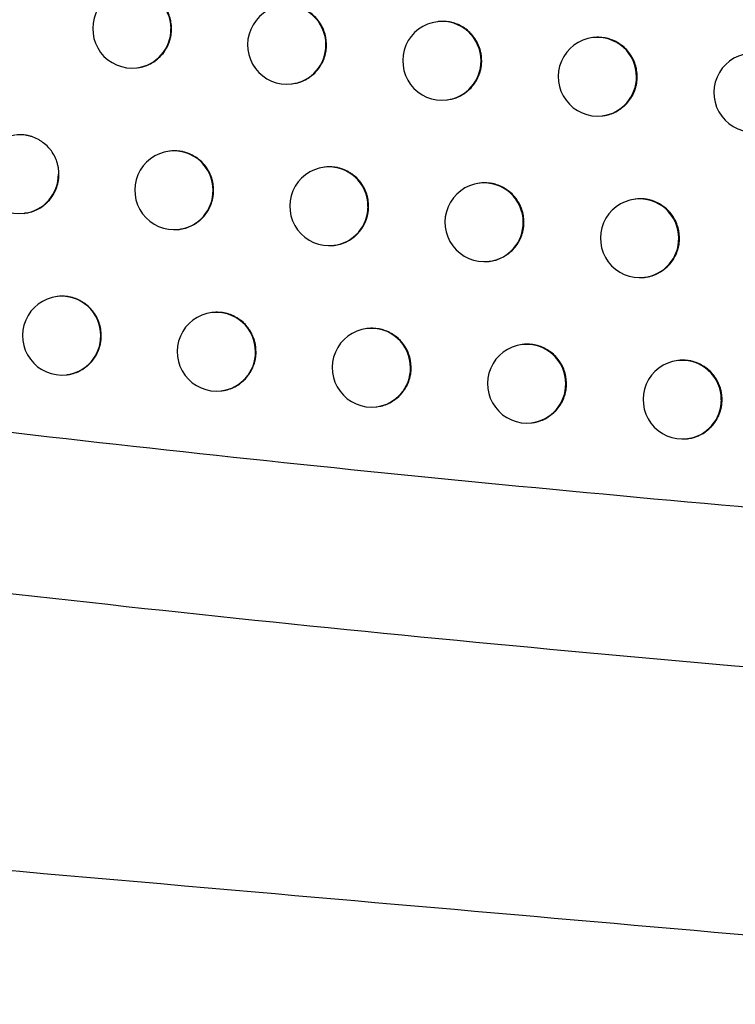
# Model space of a CAD drawing. Header units: millimetres. Extents: x -0.66 to 0.91, y -0.4 to 0.64.
# Tile 154 of 241: x 0.29459 to 0.30368, y -0.02856 to -0.01605. Entities that reach past the tile are written whole.
import ezdxf

# ---------------------------------------------------------------- set-up
doc = ezdxf.new("R2010")
doc.units = ezdxf.units.MM
doc.layers.add('FORMAT', color=7, linetype='Continuous')

msp = doc.modelspace()

# ---------------------------------------------------------------- linework, layer by layer
at = {"layer": 'FORMAT', "color": 7, "linetype": 'Continuous', "lineweight": 25}
for p, q in [((0.299902, -0.016079), (0.299895, -0.01608)), ((0.301876, -0.016282), (0.301869, -0.016283)), ((0.296075, -0.016667), (0.296082, -0.016666)), ((0.298043, -0.01687), (0.29805, -0.016869)), ((0.300014, -0.017073), (0.300021, -0.017072)), ((0.301988, -0.017276), (0.301995, -0.017275)), ((0.296498, -0.017724), (0.296491, -0.017725)), ((0.298467, -0.017927), (0.298459, -0.017928)), ((0.300438, -0.01813), (0.300431, -0.018131)), ((0.302413, -0.018333), (0.302406, -0.018333)), ((0.294645, -0.018514), (0.294652, -0.018513)), ((0.29661, -0.018718), (0.296617, -0.018717)), ((0.298578, -0.018921), (0.298585, -0.01892)), ((0.30055, -0.019124), (0.300557, -0.019123)), ((0.302525, -0.019326), (0.302532, -0.019325)), ((0.295072, -0.01957), (0.295064, -0.019571)), ((0.297037, -0.019774), (0.29703, -0.019775)), ((0.299006, -0.019977), (0.298999, -0.019978)), ((0.300979, -0.02018), (0.300971, -0.020181)), ((0.302954, -0.020382), (0.302947, -0.020383)), ((0.295183, -0.020564), (0.29519, -0.020563)), ((0.297149, -0.020767), (0.297156, -0.020767)), ((0.299118, -0.020971), (0.299125, -0.02097)), ((0.30109, -0.021173), (0.301097, -0.021173)), ((0.303066, -0.021376), (0.303073, -0.021375))]:
    msp.add_line(p, q, dxfattribs=at)
for centre, radius, start, end in [((0.296016, -0.01617), 0.0005, 96.834402, 276.834402), ((0.296013, -0.016168), 0.0004977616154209, 359.783656, 96.494217), ((0.297983, -0.016374), 0.0005, 96.834402, 276.834402), ((0.29798, -0.016372), 0.0004977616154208, 359.783656, 96.494217), ((0.299954, -0.016577), 0.0005, 96.834402, 276.834402), ((0.299951, -0.016575), 0.000497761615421, 359.783656, 96.494217), ((0.296014, -0.016174), 0.0004962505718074, 277.081511, 0.459763), ((0.297982, -0.016378), 0.0004962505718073, 277.081511, 0.459763), ((0.301929, -0.016779), 0.0005, 96.834402, 276.834402), ((0.301925, -0.016777), 0.000497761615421, 359.783656, 96.494217), ((0.303906, -0.016981), 0.0005, 96.834402, 276.834402), ((0.299952, -0.016581), 0.0004962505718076, 277.081511, 0.459763), ((0.301927, -0.016783), 0.0004962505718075, 277.081511, 0.459763), ((0.294586, -0.018017), 0.0005, 96.834402, 276.834402), ((0.29655, -0.018221), 0.0005, 96.834402, 276.834402), ((0.296547, -0.018219), 0.0004977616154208, 359.783656, 96.494217), ((0.298519, -0.018424), 0.0005, 96.834402, 276.834402), ((0.298515, -0.018423), 0.000497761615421, 359.783656, 96.494217), ((0.294584, -0.018021), 0.0004962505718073, 277.081511, 0.459763), ((0.300487, -0.018625), 0.000497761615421, 359.783656, 96.494217), ((0.296549, -0.018225), 0.0004962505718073, 277.081511, 0.459763), ((0.30049, -0.018627), 0.0005, 96.834402, 276.834402), ((0.302465, -0.01883), 0.0005, 96.834402, 276.834402), ((0.302462, -0.018828), 0.000497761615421, 359.783656, 96.494217), ((0.298517, -0.018428), 0.0004962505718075, 277.081511, 0.459763), ((0.300489, -0.018631), 0.0004962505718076, 277.081511, 0.459763), ((0.302464, -0.018834), 0.0004962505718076, 277.081511, 0.459763), ((0.295124, -0.020067), 0.0005, 96.834402, 276.834402), ((0.295121, -0.020065), 0.0004977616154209, 359.783656, 96.494217), ((0.297089, -0.020271), 0.0005, 96.834402, 276.834402), ((0.297086, -0.020269), 0.0004977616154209, 359.783656, 96.494217), ((0.299058, -0.020474), 0.0005, 96.834402, 276.834402), ((0.299055, -0.020472), 0.0004977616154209, 359.783656, 96.494217), ((0.295122, -0.020071), 0.0004962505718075, 277.081511, 0.459763), ((0.301031, -0.020677), 0.0005, 96.834402, 276.834402), ((0.301027, -0.020675), 0.0004977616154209, 359.783656, 96.494217), ((0.297088, -0.020275), 0.0004962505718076, 277.081511, 0.459763), ((0.299057, -0.020478), 0.0004962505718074, 277.081511, 0.459763), ((0.303007, -0.020879), 0.0005, 96.834402, 276.834402), ((0.303003, -0.020878), 0.0004977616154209, 359.783656, 96.494217), ((0.301029, -0.020681), 0.0004962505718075, 277.081511, 0.459763), ((0.303005, -0.020883), 0.0004962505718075, 277.081511, 0.459763)]:
    msp.add_arc(centre, radius, start, end, dxfattribs=at)
for points, knots in [([(0.2965171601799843, -0.0161693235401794), (0.2965158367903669, -0.0161416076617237), (0.2965138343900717, -0.0160996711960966), (0.2965018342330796, -0.0160446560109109), (0.2964896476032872, -0.0160040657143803), (0.2964689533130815, -0.0159518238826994), (0.2964418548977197, -0.0159023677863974), (0.2964089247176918, -0.0158569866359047), (0.2963723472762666, -0.015814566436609), (0.2963306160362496, -0.0157769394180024), (0.2962847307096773, -0.0157451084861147), (0.2962363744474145, -0.0157172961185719), (0.2961847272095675, -0.0156957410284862), (0.296131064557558, -0.0156810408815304), (0.2960900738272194, -0.0156735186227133), (0.2960488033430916, -0.0156693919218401), (0.2960069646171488, -0.0156691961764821), (0.2959785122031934, -0.0156704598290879), (0.2959642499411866, -0.0156727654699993), (0.2959639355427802, -0.0156728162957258)], [0, 0, 0, 0, 0.0984022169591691, 0.1488908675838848, 0.1997508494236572, 0.249001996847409, 0.3486384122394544, 0.3994983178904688, 0.4487501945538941, 0.5483880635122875, 0.5992486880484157, 0.6485018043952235, 0.7481421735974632, 0.7990040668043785, 0.848258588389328, 0.8978575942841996, 0.9479901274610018, 0.9988534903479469, 1, 1, 1, 1]), ([(0.2984854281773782, -0.01637264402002), (0.2984841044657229, -0.0163449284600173), (0.2984821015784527, -0.016302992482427), (0.2984700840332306, -0.0162479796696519), (0.2984578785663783, -0.0162073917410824), (0.298437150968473, -0.016155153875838), (0.2984100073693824, -0.0161057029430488), (0.2983770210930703, -0.0160603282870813), (0.2983403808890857, -0.0160179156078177), (0.2982985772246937, -0.015980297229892), (0.2982526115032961, -0.0159484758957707), (0.2982041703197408, -0.0159206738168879), (0.298152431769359, -0.0158991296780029), (0.2980986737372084, -0.0158844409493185), (0.2980576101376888, -0.0158769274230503), (0.2980162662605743, -0.0158728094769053), (0.2979743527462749, -0.0158726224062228), (0.2979458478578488, -0.0158738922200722), (0.2979315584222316, -0.0158762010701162), (0.2979312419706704, -0.0158762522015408)], [0, 0, 0, 0, 0.0984034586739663, 0.1488927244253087, 0.1997533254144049, 0.2490051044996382, 0.3486428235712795, 0.3995034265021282, 0.4487552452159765, 0.5483930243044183, 0.5992536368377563, 0.6485059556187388, 0.7481447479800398, 0.7990058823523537, 0.8482586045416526, 0.8978558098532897, 0.9479865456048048, 0.9988481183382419, 1, 1, 1, 1]), ([(0.3004572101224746, -0.0165755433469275), (0.3004558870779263, -0.0165478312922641), (0.3004538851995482, -0.0165059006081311), (0.3004418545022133, -0.0164508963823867), (0.3004296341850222, -0.0164103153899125), (0.300408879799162, -0.0163580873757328), (0.3003816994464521, -0.0163086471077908), (0.300348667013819, -0.016263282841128), (0.3003119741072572, -0.0162208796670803), (0.3002701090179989, -0.016183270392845), (0.3002240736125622, -0.0161514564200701), (0.3001755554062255, -0.0161236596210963), (0.3001237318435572, -0.016102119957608), (0.3000698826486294, -0.0160874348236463), (0.3000287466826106, -0.016079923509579), (0.2999873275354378, -0.0160758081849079), (0.2999453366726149, -0.0160756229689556), (0.2999167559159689, -0.0160768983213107), (0.2999024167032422, -0.0160792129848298), (0.299902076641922, -0.0160792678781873)], [0, 0, 0, 0, 0.0983857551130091, 0.1488659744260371, 0.199717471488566, 0.2489603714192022, 0.3485800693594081, 0.3994313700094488, 0.4486765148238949, 0.5483005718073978, 0.5991539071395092, 0.6484054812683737, 0.7480425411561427, 0.7989025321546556, 0.8481601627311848, 0.8977622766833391, 0.9478979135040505, 0.9987643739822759, 1, 1, 1, 1]), ([(0.2960823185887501, -0.0166641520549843), (0.2960920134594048, -0.0166634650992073), (0.2961157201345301, -0.0166617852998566), (0.2961525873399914, -0.0166524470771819), (0.2961925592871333, -0.0166399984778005), (0.2962438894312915, -0.016618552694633), (0.29629239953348, -0.0165907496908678), (0.2963368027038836, -0.0165570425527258), (0.2963782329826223, -0.0165196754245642), (0.2964148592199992, -0.0164771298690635), (0.2964457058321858, -0.0164304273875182), (0.2964725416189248, -0.0163812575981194), (0.2964931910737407, -0.0163288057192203), (0.2965078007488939, -0.0162708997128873), (0.2965156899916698, -0.016222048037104), (0.2965166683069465, -0.0161869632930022), (0.2965171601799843, -0.0161693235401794)], [0, 0, 0, 0, 0.0406133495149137, 0.0993110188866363, 0.1584404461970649, 0.2156966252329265, 0.3315275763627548, 0.3906542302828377, 0.4479076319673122, 0.5637329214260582, 0.6228566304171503, 0.6801084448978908, 0.7959304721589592, 0.8550524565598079, 0.9271239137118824, 0.9999999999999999, 0.9999999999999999, 0.9999999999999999, 0.9999999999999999]), ([(0.2980497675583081, -0.0168682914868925), (0.2980733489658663, -0.0168648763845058), (0.2981109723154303, -0.016859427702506), (0.2981601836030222, -0.0168432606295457), (0.2982116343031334, -0.0168220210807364), (0.2982602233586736, -0.0167941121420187), (0.2983156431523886, -0.0167521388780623), (0.2983557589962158, -0.0167128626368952), (0.2983905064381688, -0.0166690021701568), (0.2984214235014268, -0.0166222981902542), (0.2984463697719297, -0.0165717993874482), (0.2984647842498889, -0.0165187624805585), (0.2984760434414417, -0.0164742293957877), (0.2984839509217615, -0.0164253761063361), (0.2984849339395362, -0.0163902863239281), (0.2984854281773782, -0.01637264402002)], [0, 0, 0, 0, 0.0992882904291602, 0.1584111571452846, 0.2156645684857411, 0.3314897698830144, 0.390613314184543, 0.5050058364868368, 0.563698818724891, 0.6228234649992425, 0.737216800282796, 0.7959102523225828, 0.8550353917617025, 0.9271152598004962, 1, 1, 1, 1]), ([(0.3024324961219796, -0.0167780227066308), (0.3024311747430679, -0.0167503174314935), (0.3024291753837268, -0.0167083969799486), (0.3024171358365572, -0.0166534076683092), (0.3024049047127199, -0.0166128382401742), (0.3023841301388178, -0.0165606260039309), (0.3023569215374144, -0.016511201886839), (0.3023238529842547, -0.0164658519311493), (0.3022871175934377, -0.0164234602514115), (0.3022452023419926, -0.0163858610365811), (0.3021991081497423, -0.016354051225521), (0.3021505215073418, -0.0163262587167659), (0.3020986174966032, -0.0163046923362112), (0.3020446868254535, -0.0162900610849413), (0.3019896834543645, -0.0162798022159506), (0.3019338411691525, -0.0162779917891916), (0.3018911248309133, -0.0162789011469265), (0.3018768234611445, -0.0162818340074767), (0.3018764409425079, -0.0162819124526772)], [0, 0, 0, 0, 0.0983580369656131, 0.1488241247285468, 0.1996614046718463, 0.2488903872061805, 0.348481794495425, 0.3993184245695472, 0.4485545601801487, 0.5481599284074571, 0.5990031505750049, 0.6482581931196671, 0.7479017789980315, 0.7987645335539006, 0.8480380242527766, 0.9477192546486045, 0.9986016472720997, 1, 1, 1, 1]), ([(0.3000207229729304, -0.0170712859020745), (0.3000443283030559, -0.0170678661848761), (0.3000820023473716, -0.0170624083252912), (0.3001443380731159, -0.0170420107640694), (0.3001952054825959, -0.0170185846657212), (0.3002424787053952, -0.0169888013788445), (0.3002982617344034, -0.0169466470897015), (0.3003468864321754, -0.0168948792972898), (0.3003854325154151, -0.0168367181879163), (0.3004056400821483, -0.0167998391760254), (0.3004226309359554, -0.0167615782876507), (0.3004365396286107, -0.0167215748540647), (0.300447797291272, -0.0166771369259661), (0.300455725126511, -0.016628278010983), (0.3004567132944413, -0.0165931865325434), (0.3004572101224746, -0.0165755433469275)], [0, 0, 0, 0, 0.0992280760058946, 0.1583677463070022, 0.2727991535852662, 0.3315120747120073, 0.3906568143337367, 0.5634957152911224, 0.6226411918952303, 0.6799102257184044, 0.7375798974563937, 0.7958701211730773, 0.8550104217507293, 0.927102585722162, 1, 1, 1, 1]), ([(0.3019952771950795, -0.017274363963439), (0.3020050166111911, -0.0172731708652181), (0.3020286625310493, -0.0172702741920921), (0.3020657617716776, -0.0172615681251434), (0.302118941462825, -0.0172448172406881), (0.3021698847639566, -0.0172211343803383), (0.3022172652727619, -0.0171913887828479), (0.3022509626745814, -0.0171659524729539), (0.3022822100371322, -0.0171379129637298), (0.3023108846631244, -0.01710749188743), (0.3023371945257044, -0.0170743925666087), (0.3023605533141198, -0.0170392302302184), (0.3023875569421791, -0.016990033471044), (0.3024083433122, -0.0169375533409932), (0.3024230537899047, -0.0168796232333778), (0.3024310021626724, -0.0168307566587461), (0.3024319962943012, -0.0167956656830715), (0.3024324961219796, -0.0167780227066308)], [0, 0, 0, 0, 0.0408193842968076, 0.0991036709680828, 0.1582373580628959, 0.272667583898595, 0.3313801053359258, 0.3905245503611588, 0.4477933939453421, 0.5054629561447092, 0.5637532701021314, 0.6228939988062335, 0.6801444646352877, 0.7959646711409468, 0.8550868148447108, 0.9271408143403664, 1, 1, 1, 1]), ([(0.295086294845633, -0.0180166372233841), (0.2950849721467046, -0.0179889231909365), (0.2950829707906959, -0.0179469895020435), (0.295070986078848, -0.0178919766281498), (0.2950588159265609, -0.0178513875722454), (0.2950381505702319, -0.0177991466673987), (0.2950110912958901, -0.0177496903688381), (0.2949782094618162, -0.0177043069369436), (0.2949416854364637, -0.0176618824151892), (0.2949000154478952, -0.0176242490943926), (0.2948541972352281, -0.0175924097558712), (0.2948059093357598, -0.0175645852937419), (0.2947543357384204, -0.0175430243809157), (0.2947007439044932, -0.0175282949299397), (0.2946598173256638, -0.017520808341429), (0.2946185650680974, -0.0175164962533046), (0.2945769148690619, -0.0175169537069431), (0.2945481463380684, -0.0175165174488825), (0.2945341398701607, -0.0175200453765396), (0.2945338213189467, -0.0175201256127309)], [0, 0, 0, 0, 0.0983896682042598, 0.1488719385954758, 0.1997255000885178, 0.2489703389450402, 0.3485939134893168, 0.3994471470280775, 0.4486952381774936, 0.5483252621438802, 0.5991816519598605, 0.6484359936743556, 0.7480786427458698, 0.7989414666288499, 0.8482022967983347, 0.8978076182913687, 0.9479464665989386, 0.9988161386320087, 1, 1, 1, 1]), ([(0.2970518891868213, -0.0182202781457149), (0.2970505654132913, -0.0181925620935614), (0.2970485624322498, -0.0181506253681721), (0.2970365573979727, -0.0180956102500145), (0.297024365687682, -0.0180550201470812), (0.2970036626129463, -0.018002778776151), (0.2969765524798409, -0.0179533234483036), (0.2969436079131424, -0.0179079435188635), (0.2969070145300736, -0.01786552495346), (0.2968652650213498, -0.01782789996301), (0.2968193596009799, -0.0177960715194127), (0.2967709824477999, -0.0177682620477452), (0.2967193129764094, -0.0177467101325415), (0.2966656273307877, -0.0177320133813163), (0.2966246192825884, -0.0177244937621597), (0.2965833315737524, -0.0177203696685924), (0.2965414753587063, -0.0177201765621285), (0.2965130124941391, -0.0177214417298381), (0.2964987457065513, -0.0177237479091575), (0.2964984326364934, -0.0177237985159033)], [0, 0, 0, 0, 0.0984041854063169, 0.1488938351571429, 0.1997548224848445, 0.2490069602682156, 0.348645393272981, 0.3995063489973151, 0.4487587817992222, 0.5483978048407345, 0.5992590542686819, 0.6485119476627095, 0.7481518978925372, 0.7990136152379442, 0.8482670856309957, 0.8978650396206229, 0.9479965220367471, 0.9988588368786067, 1, 1, 1, 1]), ([(0.2990209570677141, -0.018423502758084), (0.2990196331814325, -0.018395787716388), (0.2990176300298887, -0.0183538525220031), (0.2990056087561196, -0.0182988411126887), (0.2989933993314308, -0.0182582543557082), (0.2989726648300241, -0.0182060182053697), (0.2989455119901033, -0.0181565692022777), (0.2989125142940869, -0.0181111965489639), (0.298875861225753, -0.018068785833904), (0.2988340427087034, -0.018031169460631), (0.2987880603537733, -0.0179993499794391), (0.298739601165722, -0.0179715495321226), (0.2986878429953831, -0.0179500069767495), (0.2986340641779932, -0.0179353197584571), (0.2985929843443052, -0.0179278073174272), (0.2985516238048, -0.017923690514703), (0.2985096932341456, -0.017923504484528), (0.2984811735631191, -0.0179247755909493), (0.2984668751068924, -0.0179270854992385), (0.2984665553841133, -0.0179271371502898)], [0, 0, 0, 0, 0.0984011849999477, 0.1488892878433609, 0.199748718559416, 0.2489993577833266, 0.3486347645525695, 0.3994941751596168, 0.4487451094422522, 0.5483810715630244, 0.5992407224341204, 0.6484928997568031, 0.7481313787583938, 0.7989923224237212, 0.8482455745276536, 0.8978433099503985, 0.9479745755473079, 0.998836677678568, 0.9999999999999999, 0.9999999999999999, 0.9999999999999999, 0.9999999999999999]), ([(0.2946516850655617, -0.0185091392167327), (0.2946753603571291, -0.0185070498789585), (0.294713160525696, -0.0185037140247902), (0.294762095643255, -0.0184870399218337), (0.2948005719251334, -0.0184712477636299), (0.2948373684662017, -0.0184520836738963), (0.2948728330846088, -0.0184296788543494), (0.2949062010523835, -0.0184043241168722), (0.2949475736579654, -0.0183669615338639), (0.2949841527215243, -0.0183244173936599), (0.2950149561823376, -0.0182777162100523), (0.2950417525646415, -0.0182285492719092), (0.2950623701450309, -0.0181761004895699), (0.2950769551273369, -0.0181181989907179), (0.2950848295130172, -0.0180693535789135), (0.2950858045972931, -0.0180342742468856), (0.295086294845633, -0.0180166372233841)], [0, 0, 0, 0, 0.0991350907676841, 0.1582799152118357, 0.2155486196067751, 0.2732179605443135, 0.3315078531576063, 0.3906478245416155, 0.4479078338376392, 0.5637467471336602, 0.6228777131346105, 0.6801295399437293, 0.7959517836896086, 0.855074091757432, 0.9271348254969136, 0.9999999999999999, 0.9999999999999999, 0.9999999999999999, 0.9999999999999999]), ([(0.300993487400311, -0.0186263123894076), (0.3009921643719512, -0.0185986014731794), (0.3009901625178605, -0.0185566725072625), (0.3009781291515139, -0.0185016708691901), (0.3009659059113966, -0.0184610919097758), (0.3009451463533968, -0.0184088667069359), (0.3009179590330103, -0.0183594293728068), (0.3008849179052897, -0.018314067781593), (0.300848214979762, -0.0182716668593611), (0.3008063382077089, -0.0182340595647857), (0.3007602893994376, -0.0182022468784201), (0.300711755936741, -0.0181744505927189), (0.3006599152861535, -0.0181529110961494), (0.3006060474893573, -0.0181382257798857), (0.3005648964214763, -0.0181307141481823), (0.3005234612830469, -0.0181265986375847), (0.3004814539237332, -0.0181264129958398), (0.3004528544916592, -0.0181276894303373), (0.3004385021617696, -0.0181300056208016), (0.300438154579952, -0.018130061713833)], [0, 0, 0, 0, 0.0983797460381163, 0.1488568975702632, 0.1997053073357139, 0.2489451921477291, 0.3485587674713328, 0.3994069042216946, 0.4486498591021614, 0.5482694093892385, 0.599120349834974, 0.6483717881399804, 0.7480084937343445, 0.7988682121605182, 0.8481277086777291, 0.8977316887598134, 0.947869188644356, 0.9987375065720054, 1, 1, 1, 1]), ([(0.2966164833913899, -0.0187128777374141), (0.2966402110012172, -0.0187107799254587), (0.2966780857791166, -0.018707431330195), (0.2967271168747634, -0.0186907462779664), (0.2967785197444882, -0.0186696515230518), (0.2968270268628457, -0.0186416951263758), (0.2968714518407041, -0.0186080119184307), (0.2969128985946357, -0.0185706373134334), (0.2969495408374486, -0.0185280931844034), (0.2969804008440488, -0.0184813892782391), (0.2970072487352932, -0.0184322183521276), (0.2970279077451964, -0.0183797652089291), (0.2970425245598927, -0.0183218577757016), (0.2970504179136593, -0.0182730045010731), (0.2970513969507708, -0.0182379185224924), (0.2970518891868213, -0.0182202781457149)], [0, 0, 0, 0, 0.0991818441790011, 0.1583172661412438, 0.215580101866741, 0.3314244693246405, 0.3905579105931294, 0.4478192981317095, 0.5636606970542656, 0.6227925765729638, 0.6800535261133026, 0.7958940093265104, 0.8550253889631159, 0.92711029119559, 1, 1, 1, 1]), ([(0.3029694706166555, -0.0188287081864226), (0.3029681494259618, -0.0188010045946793), (0.3029661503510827, -0.0187590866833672), (0.3029541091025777, -0.0187041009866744), (0.3029418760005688, -0.0186635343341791), (0.3029210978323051, -0.0186113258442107), (0.3028938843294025, -0.018561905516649), (0.3028608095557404, -0.0185165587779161), (0.3028240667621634, -0.0184741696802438), (0.3027821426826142, -0.0184365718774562), (0.3027360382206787, -0.0184047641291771), (0.3026874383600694, -0.0183769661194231), (0.3026355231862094, -0.0183554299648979), (0.3025815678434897, -0.0183407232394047), (0.3025403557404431, -0.0183332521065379), (0.3024988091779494, -0.0183289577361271), (0.3024568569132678, -0.018329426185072), (0.3024278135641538, -0.0183290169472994), (0.3024136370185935, -0.0183325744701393), (0.3024132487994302, -0.0183326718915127)], [0, 0, 0, 0, 0.0983407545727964, 0.1487979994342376, 0.1996263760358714, 0.2488466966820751, 0.3484205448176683, 0.399248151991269, 0.4484769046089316, 0.5480672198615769, 0.5989026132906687, 0.6481534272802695, 0.7477883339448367, 0.7986465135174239, 0.8479189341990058, 0.89753583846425, 0.9476862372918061, 0.9985674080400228, 1, 1, 1, 1]), ([(0.298585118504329, -0.0189191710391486), (0.2986087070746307, -0.0189157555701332), (0.2986463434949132, -0.0189103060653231), (0.2986955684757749, -0.0188941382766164), (0.2987341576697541, -0.018878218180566), (0.298771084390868, -0.0188590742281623), (0.2988066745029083, -0.0188366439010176), (0.2988622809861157, -0.0187945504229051), (0.2989108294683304, -0.0187427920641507), (0.2989569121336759, -0.0186731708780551), (0.298981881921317, -0.0186226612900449), (0.2990003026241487, -0.0185696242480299), (0.2990115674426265, -0.0185250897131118), (0.2990194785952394, -0.0184762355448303), (0.2990204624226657, -0.0184411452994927), (0.2990209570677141, -0.018423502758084)], [0, 0, 0, 0, 0.0992971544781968, 0.158432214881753, 0.2156982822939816, 0.2733648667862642, 0.3316517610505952, 0.3907883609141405, 0.5636060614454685, 0.6227440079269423, 0.7371617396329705, 0.7958677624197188, 0.8550055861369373, 0.9271002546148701, 1, 1, 1, 1]), ([(0.3005568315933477, -0.0191220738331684), (0.3005804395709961, -0.0191186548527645), (0.3006181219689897, -0.0191131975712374), (0.3006804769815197, -0.0190928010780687), (0.3007313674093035, -0.0190693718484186), (0.3007786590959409, -0.0190395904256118), (0.3008232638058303, -0.0190058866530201), (0.3008634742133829, -0.0189665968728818), (0.3008983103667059, -0.0189227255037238), (0.300921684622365, -0.0188874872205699), (0.3009486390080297, -0.0188383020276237), (0.3009693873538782, -0.0187858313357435), (0.3009840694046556, -0.018727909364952), (0.300992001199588, -0.0186790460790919), (0.3009929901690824, -0.0186439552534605), (0.300993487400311, -0.0186263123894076)], [0, 0, 0, 0, 0.0991830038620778, 0.1583131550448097, 0.2727279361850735, 0.331432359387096, 0.3905685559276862, 0.504982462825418, 0.5636867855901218, 0.6228230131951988, 0.6800807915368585, 0.7959152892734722, 0.8550441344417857, 0.9271195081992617, 0.9999999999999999, 0.9999999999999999, 0.9999999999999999, 0.9999999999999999]), ([(0.3025320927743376, -0.0193250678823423), (0.302541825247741, -0.0193238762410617), (0.3025654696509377, -0.0193209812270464), (0.3026025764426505, -0.0193122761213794), (0.3026691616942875, -0.0192913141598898), (0.3027322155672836, -0.019258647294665), (0.3027878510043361, -0.0192166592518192), (0.3028191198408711, -0.0191886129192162), (0.3028478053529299, -0.0191581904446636), (0.3028741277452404, -0.01912508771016), (0.3028974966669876, -0.0190899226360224), (0.3029245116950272, -0.0190407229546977), (0.3029453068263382, -0.0189882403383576), (0.3029600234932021, -0.0189303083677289), (0.3029679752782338, -0.0188814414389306), (0.3029689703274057, -0.0188463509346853), (0.3029694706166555, -0.0188287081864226)], [0, 0, 0, 0, 0.040790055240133, 0.0990967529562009, 0.1582531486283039, 0.3311586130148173, 0.3903269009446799, 0.447617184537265, 0.5053083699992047, 0.5636206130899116, 0.6227837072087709, 0.6800521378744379, 0.7959088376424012, 0.8550497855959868, 0.9271221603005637, 1, 1, 1, 1]), ([(0.2956246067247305, -0.0200665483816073), (0.2956232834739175, -0.0200388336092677), (0.2956212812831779, -0.0199968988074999), (0.2956092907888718, -0.0199418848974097), (0.2955971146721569, -0.0199012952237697), (0.2955764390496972, -0.0198490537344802), (0.2955493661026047, -0.0197995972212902), (0.2955164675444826, -0.0197542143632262), (0.2954799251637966, -0.0197117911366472), (0.2954382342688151, -0.019674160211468), (0.295392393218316, -0.0196423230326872), (0.2953440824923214, -0.0196145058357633), (0.2952924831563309, -0.0195929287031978), (0.2952388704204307, -0.0195782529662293), (0.295184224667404, -0.0195680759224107), (0.2951286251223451, -0.0195656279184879), (0.2950864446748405, -0.0195676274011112), (0.2950721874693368, -0.0195699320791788), (0.2950718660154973, -0.01956998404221)], [0, 0, 0, 0, 0.0984030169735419, 0.1488921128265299, 0.1997525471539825, 0.2490040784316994, 0.3486412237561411, 0.3995014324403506, 0.448755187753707, 0.5483967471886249, 0.5992591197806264, 0.6485170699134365, 0.7481670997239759, 0.7990337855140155, 0.848296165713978, 0.947955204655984, 0.998826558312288, 1, 1, 1, 1]), ([(0.2975910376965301, -0.0202700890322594), (0.2975897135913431, -0.0202423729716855), (0.2975877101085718, -0.0202004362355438), (0.2975757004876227, -0.0201454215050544), (0.2975635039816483, -0.0201048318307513), (0.2975427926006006, -0.0200525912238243), (0.2975156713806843, -0.0200031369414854), (0.2974827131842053, -0.0199577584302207), (0.2974461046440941, -0.0199153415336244), (0.2974043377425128, -0.0198777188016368), (0.2973584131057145, -0.0198458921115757), (0.2973100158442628, -0.0198180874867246), (0.2972583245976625, -0.0197965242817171), (0.2972046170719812, -0.0197818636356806), (0.297149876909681, -0.0197717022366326), (0.2970941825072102, -0.0197692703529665), (0.2970519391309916, -0.0197712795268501), (0.2970376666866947, -0.0197735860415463), (0.2970373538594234, -0.0197736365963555)], [0, 0, 0, 0, 0.0984138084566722, 0.148908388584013, 0.1997743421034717, 0.2490312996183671, 0.3486794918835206, 0.399545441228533, 0.4488024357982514, 0.5484507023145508, 0.599316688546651, 0.6485737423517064, 0.7482221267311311, 0.7990881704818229, 0.8483453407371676, 0.9479939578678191, 0.9988601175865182, 1, 1, 1, 1]), ([(0.2995608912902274, -0.0204732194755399), (0.2995595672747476, -0.0204455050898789), (0.2995575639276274, -0.0204035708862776), (0.2995455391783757, -0.0203485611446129), (0.299533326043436, -0.0203079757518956), (0.29951258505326, -0.0202557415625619), (0.2994854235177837, -0.020206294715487), (0.2994524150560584, -0.0201609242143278), (0.2994157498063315, -0.0201185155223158), (0.2993739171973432, -0.0200809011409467), (0.2993279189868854, -0.0200490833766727), (0.2992794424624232, -0.0200212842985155), (0.2992276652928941, -0.0199997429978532), (0.2991738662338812, -0.0199850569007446), (0.2991327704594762, -0.0199775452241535), (0.2990913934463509, -0.019973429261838), (0.2990494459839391, -0.019973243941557), (0.2990209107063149, -0.0199745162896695), (0.2990066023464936, -0.0199768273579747), (0.2990062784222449, -0.0199768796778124)], [0, 0, 0, 0, 0.0983980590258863, 0.1488845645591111, 0.1997423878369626, 0.2489914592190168, 0.3486236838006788, 0.399481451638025, 0.4487312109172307, 0.5483647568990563, 0.5992231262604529, 0.6484751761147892, 0.7481133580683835, 0.7989741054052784, 0.8482282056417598, 0.8978267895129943, 0.9479589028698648, 0.9988218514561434, 0.9999999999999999, 0.9999999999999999, 0.9999999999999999, 0.9999999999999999]), ([(0.2951901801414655, -0.0205613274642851), (0.2951998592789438, -0.0205606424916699), (0.2952235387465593, -0.0205589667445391), (0.2952603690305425, -0.0205496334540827), (0.2953003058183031, -0.0205371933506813), (0.2953387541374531, -0.0205211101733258), (0.2953755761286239, -0.0205020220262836), (0.295411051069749, -0.0204795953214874), (0.2954444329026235, -0.0204542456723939), (0.2954858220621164, -0.0204168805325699), (0.2955224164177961, -0.0203743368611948), (0.2955532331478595, -0.0203276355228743), (0.2955800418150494, -0.0202784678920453), (0.2956006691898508, -0.0202260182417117), (0.2956152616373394, -0.0201681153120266), (0.2956231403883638, -0.0201192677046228), (0.2956241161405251, -0.0200841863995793), (0.2956246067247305, -0.0200665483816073)], [0, 0, 0, 0, 0.0405818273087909, 0.0992811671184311, 0.1584123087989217, 0.2156686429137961, 0.2733255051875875, 0.3316027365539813, 0.390729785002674, 0.447979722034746, 0.563798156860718, 0.622918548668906, 0.680162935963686, 0.7959700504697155, 0.8550845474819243, 0.927140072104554, 1, 1, 1, 1]), ([(0.2850351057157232, -0.0201361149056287), (0.2895341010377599, -0.0207048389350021), (0.2985331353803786, -0.0218424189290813), (0.3077280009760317, -0.0225812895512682), (0.3123259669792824, -0.0229507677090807)], [0, 0, 0, 0, 0.4999420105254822, 0.9999999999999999, 0.9999999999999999, 0.9999999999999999, 0.9999999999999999]), ([(0.3015341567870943, -0.0206759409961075), (0.3015328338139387, -0.0206482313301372), (0.3015308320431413, -0.0206063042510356), (0.3015187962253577, -0.0205513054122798), (0.3015065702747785, -0.0205107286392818), (0.3014858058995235, -0.02045850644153), (0.3014586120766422, -0.0204090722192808), (0.3014255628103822, -0.0203637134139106), (0.3013888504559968, -0.0203213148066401), (0.301346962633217, -0.0202837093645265), (0.3013009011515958, -0.0202518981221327), (0.3012523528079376, -0.020224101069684), (0.3012004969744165, -0.0202025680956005), (0.3011466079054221, -0.0201878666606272), (0.3011054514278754, -0.0201804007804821), (0.3010639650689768, -0.020176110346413), (0.301022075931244, -0.0201765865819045), (0.3009931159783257, -0.0201761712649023), (0.3009790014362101, -0.0201797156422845), (0.3009786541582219, -0.0201798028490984)], [0, 0, 0, 0, 0.0983739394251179, 0.148848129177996, 0.1996935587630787, 0.2489305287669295, 0.3485381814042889, 0.399383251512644, 0.448624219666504, 0.5482396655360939, 0.5990884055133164, 0.648340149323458, 0.7479773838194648, 0.7988372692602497, 0.8480993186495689, 0.8977058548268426, 0.9478459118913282, 0.998716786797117, 1, 1, 1, 1]), ([(0.2971559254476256, -0.0207661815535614), (0.2971656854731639, -0.0207649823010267), (0.2971892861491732, -0.0207620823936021), (0.2972262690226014, -0.0207533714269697), (0.2972661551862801, -0.0207407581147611), (0.2973175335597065, -0.0207193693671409), (0.2973660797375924, -0.0206915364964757), (0.2974105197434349, -0.0206578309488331), (0.2974519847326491, -0.020620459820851), (0.2974886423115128, -0.020577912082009), (0.2975195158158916, -0.0205312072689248), (0.2975463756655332, -0.0204820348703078), (0.2975670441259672, -0.0204295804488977), (0.2975816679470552, -0.0203716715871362), (0.297589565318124, -0.0203228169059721), (0.2975905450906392, -0.0202877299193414), (0.2975910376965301, -0.0202700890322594)], [0, 0, 0, 0, 0.0410916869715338, 0.0993636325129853, 0.1584851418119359, 0.2157353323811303, 0.331554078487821, 0.3906743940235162, 0.4479241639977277, 0.5637420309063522, 0.6228618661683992, 0.6801119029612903, 0.7959303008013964, 0.8550503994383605, 0.9271228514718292, 1, 1, 1, 1]), ([(0.3035108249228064, -0.020878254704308), (0.3035095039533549, -0.0208505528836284), (0.3035075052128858, -0.0208086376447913), (0.3034954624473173, -0.0207536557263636), (0.3034832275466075, -0.0207130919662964), (0.3034624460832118, -0.0206608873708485), (0.3034352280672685, -0.0206114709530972), (0.3034021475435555, -0.0205661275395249), (0.3033653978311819, -0.0205237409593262), (0.3033234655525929, -0.0204861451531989), (0.3032773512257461, -0.0204543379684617), (0.3032287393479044, -0.0204265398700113), (0.303176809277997, -0.0204049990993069), (0.3031228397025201, -0.02039029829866), (0.3030816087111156, -0.0203828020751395), (0.3030400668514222, -0.0203785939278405), (0.3029980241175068, -0.0203787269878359), (0.3029691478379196, -0.0203791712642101), (0.3029548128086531, -0.0203821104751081), (0.3029544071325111, -0.0203821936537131)], [0, 0, 0, 0, 0.0983303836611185, 0.1487823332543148, 0.1996053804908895, 0.2488204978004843, 0.3483837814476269, 0.3992059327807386, 0.4484308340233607, 0.5480132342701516, 0.5988444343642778, 0.6480947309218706, 0.7477284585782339, 0.7985858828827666, 0.8478611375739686, 0.8974808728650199, 0.9476340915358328, 0.9985180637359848, 1, 1, 1, 1]), ([(0.2991248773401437, -0.0209689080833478), (0.299148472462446, -0.0209654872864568), (0.2991861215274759, -0.0209600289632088), (0.299248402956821, -0.0209396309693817), (0.299299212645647, -0.0209162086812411), (0.2993464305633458, -0.0208864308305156), (0.2994021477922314, -0.0208442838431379), (0.2994507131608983, -0.0207925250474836), (0.2994892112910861, -0.0207343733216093), (0.2995093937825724, -0.0206974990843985), (0.2995263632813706, -0.0206592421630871), (0.2995402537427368, -0.0206192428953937), (0.2995514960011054, -0.020574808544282), (0.2995594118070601, -0.0205259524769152), (0.2995603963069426, -0.0204908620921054), (0.2995608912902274, -0.0204732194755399)], [0, 0, 0, 0, 0.0992828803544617, 0.1584186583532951, 0.2728374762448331, 0.3315439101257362, 0.3906820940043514, 0.5635042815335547, 0.6226438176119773, 0.6799113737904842, 0.7375795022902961, 0.7958680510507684, 0.8550064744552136, 0.927100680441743, 0.9999999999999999, 0.9999999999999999, 0.9999999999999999, 0.9999999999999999]), ([(0.3010974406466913, -0.0211722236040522), (0.3011071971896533, -0.0211710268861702), (0.3011308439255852, -0.0211681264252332), (0.3011679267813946, -0.0211594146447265), (0.3012210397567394, -0.0211426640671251), (0.3012719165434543, -0.0211189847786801), (0.3013192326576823, -0.0210892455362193), (0.3013528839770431, -0.0210638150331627), (0.3013840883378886, -0.0210357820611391), (0.3014127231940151, -0.0210053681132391), (0.3014389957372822, -0.0209722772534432), (0.3014623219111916, -0.0209371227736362), (0.3014892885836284, -0.0208879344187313), (0.3015100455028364, -0.020835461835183), (0.3015247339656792, -0.0207775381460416), (0.3015326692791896, -0.0207286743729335), (0.3015336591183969, -0.0206935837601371), (0.3015341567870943, -0.0206759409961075)], [0, 0, 0, 0, 0.0409319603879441, 0.0992059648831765, 0.1583293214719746, 0.272732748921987, 0.3314313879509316, 0.3905617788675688, 0.4478203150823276, 0.5054794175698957, 0.5637589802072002, 0.6228885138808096, 0.6801372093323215, 0.7959534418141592, 0.8550730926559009, 0.9271340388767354, 1, 1, 1, 1]), ([(0.3030732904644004, -0.0213746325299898), (0.3030830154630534, -0.0213734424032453), (0.3031066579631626, -0.0213705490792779), (0.3031437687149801, -0.0213618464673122), (0.3032103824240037, -0.0213408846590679), (0.3032734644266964, -0.0213082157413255), (0.3033291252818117, -0.0212662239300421), (0.3033604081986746, -0.021238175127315), (0.3033891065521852, -0.0212077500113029), (0.3034154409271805, -0.0211746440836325), (0.3034388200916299, -0.0211394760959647), (0.3034658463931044, -0.0210902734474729), (0.3034866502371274, -0.0210377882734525), (0.3035013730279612, -0.0209798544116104), (0.30350932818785, -0.0209309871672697), (0.30351032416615, -0.0208958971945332), (0.3035108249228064, -0.020878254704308)], [0, 0, 0, 0, 0.0407458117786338, 0.0990573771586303, 0.1582186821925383, 0.3311415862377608, 0.3903159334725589, 0.4476102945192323, 0.5053056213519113, 0.5636221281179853, 0.6227896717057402, 0.6800584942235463, 0.7959161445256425, 0.8550577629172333, 0.9271261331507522, 1, 1, 1, 1]), ([(0.2829775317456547, -0.0219187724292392), (0.2879008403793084, -0.0225532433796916), (0.2977494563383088, -0.0238224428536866), (0.3078355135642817, -0.024611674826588), (0.3128795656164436, -0.0250063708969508)], [0, 0, 0, 0, 0.4998985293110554, 1, 1, 1, 1]), ([(0.3138469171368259, -0.028557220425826), (0.3084109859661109, -0.0280816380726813), (0.299759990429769, -0.0273247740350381), (0.2880268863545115, -0.026298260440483), (0.2817388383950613, -0.0257481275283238), (0.2785924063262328, -0.0254728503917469)], [0, 0, 0, 0, 0.4579173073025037, 0.7287510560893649, 1, 1, 1, 1])]:
    msp.add_open_spline(points, degree=3, knots=knots, dxfattribs=at)

doc.saveas('drawing.dxf')
